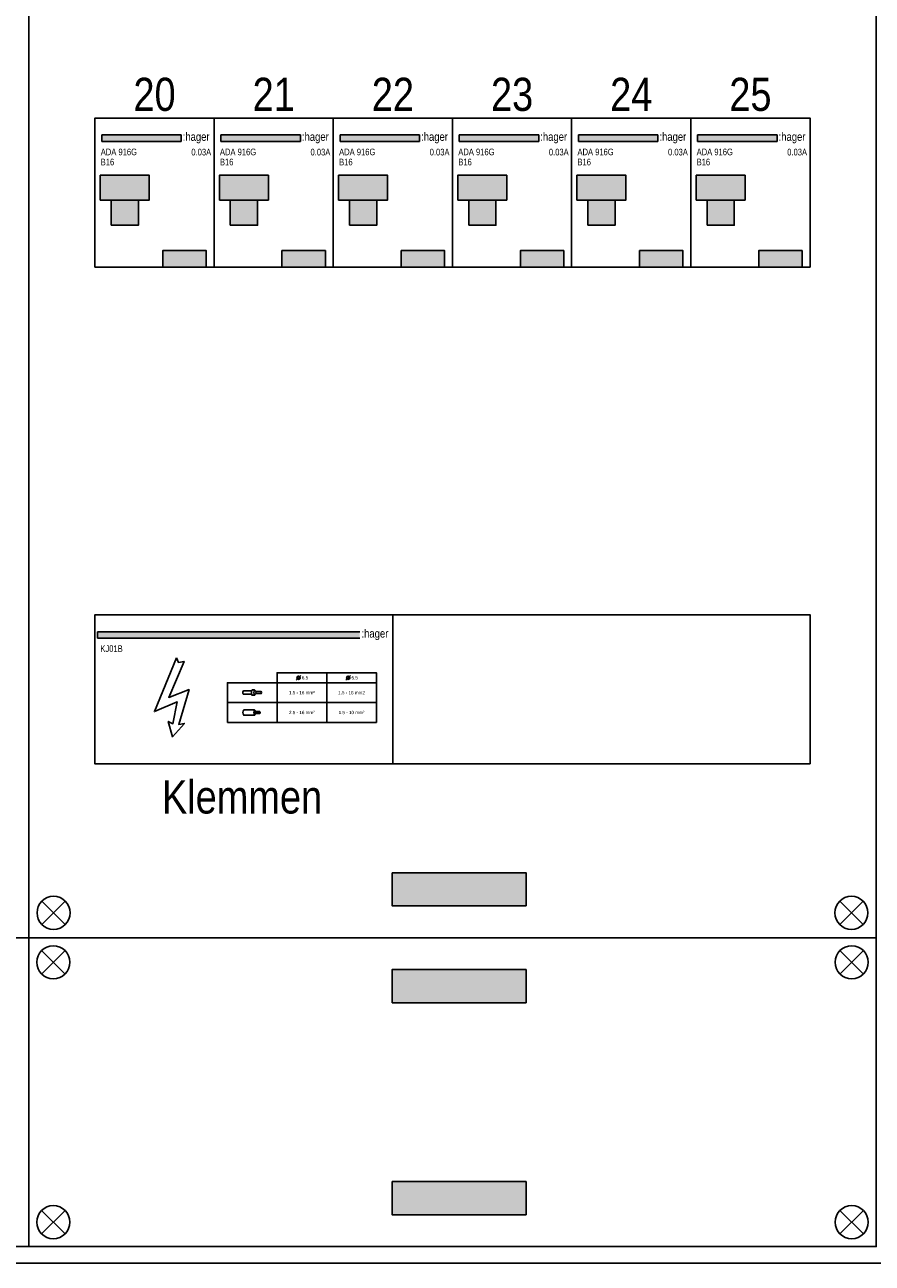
# Model space of a CAD drawing. Header units: millimetres. Extents: x -31842 to 195000, y -27609 to 95000.
# Tile 4 of 21: x -29244 to -26684, y 14839 to 18578. Entities that reach past the tile are written whole.
import ezdxf
from ezdxf.enums import TextEntityAlignment as Align

# ---------------------------------------------------------------- set-up
doc = ezdxf.new("R2010")
doc.units = ezdxf.units.MM
doc.header["$LTSCALE"] = 100
doc.layers.add('EL$6----', color=7, linetype='Continuous')
doc.styles.add('Arial', font='ARIALN.TTF')

# ---------------------------------------------------------------- blocks, each defined once
blk = doc.blocks.new('Hager KJ01B')
h = blk.add_hatch(color=160)
h.dxf.hatch_style = 1
h.paths.add_polyline_path([(800, -50.9), (7.4, -50.9), (7.4, -70.9), (800, -70.9)])
at = {"color": 0}
for p, q in [((7.4, -50.9), (800, -50.9)), ((7.4, -50.9), (7.4, -70.9)), ((7.4, -70.9), (800, -70.9))]:
    blk.add_line(p, q, dxfattribs=at)
blk.add_lwpolyline([(0, 0), (0, -450), (900, -450), (900, 0), (0, 0)], dxfattribs=at)
blk.add_lwpolyline([(246.7, -130.1), (252.3, -143.8), (269.1, -140.8), (222.8, -249.3), (284.2, -225.5), (253.2, -330.8), (270.1, -327.9), (234.2, -368.4), (221.5, -322), (235.5, -328.8), (248.6, -263.2), (179.6, -292.2)], close=True)
at = {"flags": 128}
for points in [[(400, -325), (850, -325), (850, -175), (550, -175), (550, -205), (400, -205)], [(550, -205), (550, -325), (850, -325), (850, -205)]]:
    blk.add_lwpolyline(points, close=True, dxfattribs=at)
for points in [[(400, -265), (700, -265), (700, -175)], [(622.1, -182.9), (615, -190), (607.9, -197.1)], [(772.1, -182.9), (765, -190), (757.9, -197.1)], [(482.1, -227), (487.1, -232)], [(482.1, -243), (487.1, -238)], [(481.8, -293.5), (498.6, -293.5)], [(481.8, -295), (497.6, -295)], [(481.8, -296.5), (498.6, -296.5)], [(482.3, -292), (498.1, -292)], [(482.3, -298), (498.1, -298)], [(498.1, -294.3), (497.8, -294.3)], [(498.1, -295.8), (497.8, -295.8)], [(498.6, -295), (498.3, -295)], [(700, -325), (700, -265), (850, -265)]]:
    blk.add_lwpolyline(points, dxfattribs=at)
for points in [[(473.3, -230), (448.3, -230, 0.4), (448.3, -240), (473.3, -240)], [(502.1, -238, 0.333333), (502.1, -232)], [(481.8, -293.5, 0.266667), (481.8, -295)], [(481.8, -295, 0.266667), (481.8, -296.5)], [(481.8, -293.5, -0.266667), (481.8, -295)], [(481.8, -295, -0.266667), (481.8, -296.5)], [(482.1, -287, -0.179193), (484.1, -292)], [(482.3, -292, 0.266667), (482.3, -293.5)], [(482.3, -296.5, 0.266667), (482.3, -298)], [(482.1, -303, 0.173214), (484.1, -298)], [(482.3, -292, -0.266667), (482.3, -293.5)], [(482.3, -296.5, -0.266667), (482.3, -298)], [(497.6, -293.5, 0.266667), (497.6, -295)], [(497.6, -295, 0.266667), (497.6, -296.5)], [(497.6, -293.5, -0.266667), (497.6, -295)], [(497.6, -295, -0.266667), (497.6, -296.5)], [(498.1, -292, 0.266667), (498.1, -293.5)], [(498.1, -294.3, 0.266667), (498.1, -295.8)], [(498.1, -296.5, 0.266667), (498.1, -298)], [(498.1, -292, -0.266667), (498.1, -293.5)], [(498.1, -294.3, -0.266667), (498.1, -295.8)], [(498.1, -296.5, -0.266667), (498.1, -298)], [(498.6, -293.5, 0.266667), (498.6, -295)], [(498.6, -295, 0.266667), (498.6, -296.5)], [(498.6, -293.5, -0.266667), (498.6, -295)], [(498.6, -295, -0.266667), (498.6, -296.5)]]:
    blk.add_lwpolyline(points, format="xyb", dxfattribs=at)
for points in [[(474.6, -227, 0.25), (474.6, -243), (482.1, -243, -0.25), (482.1, -227)], [(487.1, -238), (502.1, -238, -0.333333), (502.1, -232), (487.1, -232, 0.333333)], [(449.6, -287, 0.364161), (449.6, -303), (482.1, -303, -0.25), (482.1, -287)]]:
    blk.add_lwpolyline(points, format="xyb", close=True, dxfattribs=at)
for centre in [(615, -190), (765, -190)]:
    blk.add_circle(centre, 5)
at = {"color": 160, "style": 'Arial'}
blk.add_text(':hager', height=25, dxfattribs=at).set_placement((805.1, -68.7))
at = {"style": 'Arial'}
blk.add_text('KJ01B', height=20, dxfattribs=at).set_placement((16.3, -112.1))
at = {"char_height": 10, "style": 'Arial'}
for s, width, insert, attachment_point in [('6.5', 19.391, (625, -190), 4), ('5.5', 19.391, (775, -190), 4), ('1.5 - 16 mm²', 152.801, (625, -235), 5), ('1.5 - 16 mm2', 152.801, (775, -235), 5), ('2.5 - 16 mm²', 152.801, (625, -295), 5), ('1.5 - 10 mm²', 152.801, (775, -295), 5)]:
    blk.add_mtext_dynamic_manual_height_columns(s, width=width, gutter_width=6, heights=[0], dxfattribs=dict(at, insert=insert, attachment_point=attachment_point))
blk = doc.blocks.new('*U20')
blk.add_hatch(color=256).paths.add_polyline_path([(260.5, -50.9), (20.4, -50.9), (20.4, -70.9), (260.5, -70.9)], flags=17)
for color, points in [(160, [(20.4, -50.9), (20.4, -70.9), (260.5, -70.9), (260.5, -50.9)]), (8, [(16.1, -247.8), (163.9, -247.8), (163.9, -172.7), (16.1, -172.7)]), (8, [(48.9, -323.6), (131.1, -323.6), (131.1, -247.8), (48.9, -247.8)])]:
    blk.add_hatch(color=color).paths.add_polyline_path(points)
h = blk.add_hatch(color=160)
h.dxf.hatch_style = 1
h.paths.add_polyline_path([(205, -400), (205, -450), (336, -450), (336, -400)])
at = {"color": 0}
for p, q in [((20.4, -50.9), (260.5, -50.9)), ((20.4, -50.9), (20.4, -70.9)), ((20.4, -70.9), (260.5, -70.9)), ((260.5, -50.9), (260.5, -70.9))]:
    blk.add_line(p, q, dxfattribs=at)
blk.add_lwpolyline([(0, 0), (0, -450), (360, -450), (360, 0), (0, 0)], dxfattribs=at)
for points in [[(16.1, -247.8), (163.9, -247.8), (163.9, -172.7), (16.1, -172.7)], [(48.9, -323.6), (131.1, -323.6), (131.1, -247.8), (48.9, -247.8)], [(48.9, -323.6), (131.1, -323.6), (131.1, -247.8), (48.9, -247.8)]]:
    blk.add_lwpolyline(points, close=True, dxfattribs=at)
at = {"flags": 128}
blk.add_lwpolyline([(205, -450), (205, -400), (336, -400), (336, -450)], close=True, dxfattribs=at)
at = {"color": 160, "style": 'Arial'}
blk.add_text(':hager', height=25, dxfattribs=at).set_placement((265.1, -68.7))
at = {"style": 'Arial'}
for tag, p in [('TYPE', (17.5, -112.2)), ('VERMOGEN', (17.5, -142.7))]:
    blk.add_attdef(tag, p, '', height=20, dxfattribs=at)
blk.add_attdef('UITSCHAKELWAARDE', text='', height=20, dxfattribs=at).set_placement((351, -112.8), align=Align.RIGHT)

msp = doc.modelspace()

# ---------------------------------------------------------------- hatches: boundary and pattern name
at = {"layer": 'EL$6----'}
for points in [[(-27729.2, 16017.8), (-27729.2, 15917.8), (-28134.1, 15917.8), (-28134.1, 16017.8)], [(-27729.2, 15625.2), (-27729.2, 15725.2), (-28134.1, 15725.2), (-28134.1, 15625.2)], [(-27729.2, 15084.9), (-27729.2, 14984.9), (-28134.1, 14984.9), (-28134.1, 15084.9)]]:
    msp.add_hatch(color=256, dxfattribs=at).paths.add_polyline_path(points)

# ---------------------------------------------------------------- linework, layer by layer
for points in [[(-31841.7, 24137.3), (-24061.7, 24137.3), (-24061.7, 14838.6), (-31841.7, 14838.6)], [(-31791.7, 21821.5), (-29231.7, 21821.5), (-29231.7, 15821.5), (-31791.7, 15821.5)], [(-29231.7, 21821.5), (-26671.7, 21821.5), (-26671.7, 15821.5), (-29231.7, 15821.5)], [(-31791.7, 14888.6), (-29231.7, 14888.6), (-29231.7, 15821.5), (-31791.7, 15821.5)], [(-29231.7, 14888.6), (-26671.7, 14888.6), (-26671.7, 15821.5), (-29231.7, 15821.5)]]:
    msp.add_lwpolyline(points, close=True, dxfattribs=at)
at = {"layer": 'EL$6----', "ltscale": 0.2}
for points in [[(-26871.7, 17846.5), (-29031.7, 17846.5), (-29031.7, 18296.5), (-26871.7, 18296.5)], [(-26871.7, 16346.5), (-29031.7, 16346.5), (-29031.7, 16796.5), (-26871.7, 16796.5)]]:
    msp.add_lwpolyline(points, close=True, dxfattribs=at)
at = {"layer": 'EL$6----', "flags": 128}
for points in [[(-28134.1, 16017.8), (-27729.2, 16017.8), (-27729.2, 15917.8), (-28134.1, 15917.8), (-28134.1, 16017.8)], [(-28134.1, 15625.2), (-27729.2, 15625.2), (-27729.2, 15725.2), (-28134.1, 15725.2), (-28134.1, 15625.2)], [(-28134.1, 15084.9), (-27729.2, 15084.9), (-27729.2, 14984.9), (-28134.1, 14984.9), (-28134.1, 15084.9)]]:
    msp.add_lwpolyline(points, dxfattribs=at)
at = {"layer": 'EL$6----'}
for points in [[(-29192, 15861.1), (-29121.3, 15931.8)], [(-29121.3, 15861.1), (-29192, 15931.8)], [(-26711.3, 15861.1), (-26782, 15931.8)], [(-26782, 15861.1), (-26711.3, 15931.8)], [(-29192.8, 15711.9), (-29122.1, 15782.6)], [(-29122.1, 15711.9), (-29192.8, 15782.6)], [(-26710.5, 15711.9), (-26781.2, 15782.6)], [(-26781.2, 15711.9), (-26710.5, 15782.6)], [(-29192.8, 14998.1), (-29122.1, 14927.4)], [(-29122.1, 14998.1), (-29192.8, 14927.4)], [(-26710.5, 14998.1), (-26781.2, 14927.4)], [(-26781.2, 14998.1), (-26710.5, 14927.4)]]:
    msp.add_lwpolyline(points, dxfattribs=at)
for centre in [(-29156.7, 15896.5), (-26746.7, 15896.5), (-29157.5, 15747.3), (-26745.8, 15747.3), (-29157.5, 14962.7), (-26745.8, 14962.7)]:
    msp.add_circle(centre, 50, dxfattribs=at)

# ---------------------------------------------------------------- block references
for p in [(-29031.7, 18296.5), (-28671.7, 18296.5), (-28311.7, 18296.5), (-27951.7, 18296.5), (-27591.7, 18296.5), (-27231.7, 18296.5)]:
    msp.add_blockref('*U20', p, dxfattribs=at).add_auto_attribs({'TYPE': 'ADA 916G', 'VERMOGEN': 'B16', 'UITSCHAKELWAARDE': '0.03A'})
msp.add_blockref('Hager KJ01B', (-29031.7, 16796.5), dxfattribs=at)

# ---------------------------------------------------------------- texts
at = {"layer": 'EL$6----', "style": 'Arial'}
for s, p in [('20', (-28851.7, 18368.2)), ('21', (-28491.7, 18368.2)), ('22', (-28131.7, 18368.2)), ('23', (-27771.7, 18368.2)), ('24', (-27411.7, 18368.2)), ('25', (-27051.7, 18368.2)), ('Klemmen', (-28587.4, 16246.5))]:
    msp.add_text(s, height=100, dxfattribs=at).set_placement(p, align=Align.MIDDLE_CENTER)

doc.saveas('drawing.dxf')
